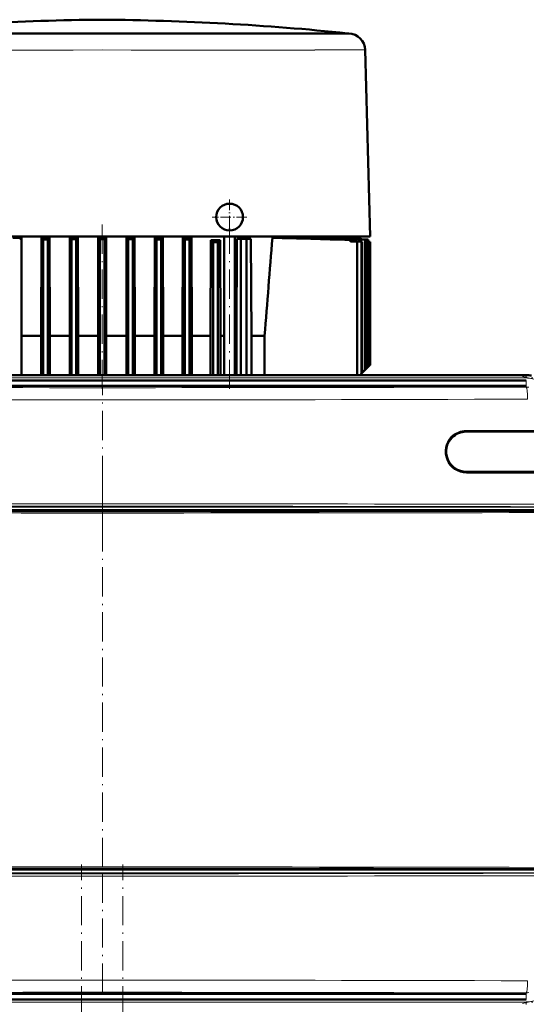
# Model space of a CAD drawing. Extents: x -1595 to 1972, y -1677 to 643.
# Tile 25 of 53: x -1113 to -905, y 239 to 643. Entities that reach past the tile are written whole.
import ezdxf

# ---------------------------------------------------------------- set-up
doc = ezdxf.new("R2010")
doc.units = 0
doc.linetypes.add('DASHDOT', pattern=[18.5, 12, -3, 0.5, -3])

msp = doc.modelspace()

# ---------------------------------------------------------------- linework, layer by layer
at = {"color": 7, "lineweight": 18}
for p, q in [((-978.39, 637.15), (-1168.02, 637.15)), ((-978.18, 637.14), (-978.64, 637.14)), ((-1166.7, 630.32), (-1091.24, 630.32)), ((-1067.53, 630.32), (-992.08, 630.32)), ((-992.08, 630.33), (-972.78, 630.33)), ((-972.78, 630.33), (-971.65, 630.33)), ((-976.89, 551.71), (-976.5, 551.71)), ((-974.95, 551.71), (-974.63, 551.71)), ((-973.36, 552.76), (-973.28, 552.76)), ((-973.12, 552.77), (-973.12, 552.77)), ((-1253.32, 496.71), (-905.26, 496.71)), ((-1253.32, 495.72), (-905.26, 495.72)), ((-905.26, 496.71), (-905.26, 496.9)), ((-905.26, 496.71), (-905.26, 495.72)), ((-905.26, 492.43), (-905.26, 494.72)), ((-905.33, 492), (-905.28, 492.43)), ((-896.35, 474.19), (-929.86, 474.19)), ((-929.86, 456.69), (-896.35, 456.69)), ((-1257.92, 442.67), (-900.66, 442.67)), ((-900.66, 441.67), (-1257.92, 441.67)), ((-1257.92, 293.63), (-900.66, 293.63)), ((-900.66, 292.63), (-1257.92, 292.63)), ((-905.33, 243.3), (-905.28, 242.87)), ((-905.26, 242.87), (-905.26, 240.58)), ((-1253.32, 239.58), (-905.26, 239.58)), ((-905.26, 238.58), (-905.26, 239.58))]:
    msp.add_line(p, q, dxfattribs=at)
at = {"color": 7, "lineweight": 50}
for p, q in [((-1167.8, 637.17), (-1079.39, 637.17)), ((-1154.11, 637.14), (-1090.94, 637.14)), ((-1079.39, 637.17), (-978.65, 637.17)), ((-1067.83, 637.14), (-997.03, 637.14)), ((-997.03, 637.14), (-991.76, 637.14)), ((-991.76, 637.14), (-978.64, 637.14)), ((-978.65, 637.17), (-978.39, 637.15)), ((-978.39, 637.15), (-978.18, 637.14)), ((-971.39, 630.33), (-969.39, 553.75)), ((-1079.39, 553.75), (-1134.09, 553.75)), ((-1024.69, 553.75), (-1079.39, 553.75)), ((-1029.26, 496.9), (-1029.26, 553.75)), ((-1024.91, 496.9), (-1024.91, 553.75)), ((-1004.02, 553.75), (-1024.69, 553.75)), ((-990.66, 553.75), (-1004.02, 553.75)), ((-982.07, 553.75), (-990.66, 553.75)), ((-987.08, 553.26), (-987.05, 553.75)), ((-975.26, 553.75), (-982.07, 553.75)), ((-969.39, 553.75), (-975.26, 553.75)), ((-1116.08, 553.26), (-1112.49, 553.26)), ((-1112.45, 534.8), (-1112.49, 553.26)), ((-1104.43, 513.05), (-1104.34, 553.26)), ((-1104.34, 553.26), (-1100.96, 553.26)), ((-1104.34, 553.26), (-1103.64, 552.58)), ((-1103.64, 552.58), (-1101.64, 552.59)), ((-1103.64, 552.58), (-1103.64, 496.9)), ((-1100.96, 553.26), (-1101.64, 552.59)), ((-1101.64, 552.59), (-1101.64, 496.9)), ((-1100.88, 513.05), (-1100.96, 553.26)), ((-1092.74, 513.05), (-1092.66, 553.26)), ((-1092.66, 553.26), (-1089.38, 553.26)), ((-1092.66, 553.26), (-1092.01, 552.63)), ((-1090.01, 552.63), (-1092.01, 552.63)), ((-1092.01, 552.63), (-1092.01, 496.9)), ((-1089.38, 553.26), (-1090.01, 552.63)), ((-1090.01, 552.63), (-1090.01, 496.9)), ((-1089.3, 513.05), (-1089.38, 553.26)), ((-1081.09, 513.05), (-1081.01, 553.26)), ((-1081.01, 553.26), (-1077.77, 553.26)), ((-1081.01, 553.26), (-1080.39, 552.64)), ((-1080.39, 552.64), (-1078.39, 552.64)), ((-1080.39, 552.64), (-1080.39, 496.9)), ((-1077.77, 553.26), (-1078.39, 552.64)), ((-1078.39, 552.64), (-1078.39, 496.9)), ((-1077.69, 513.05), (-1077.77, 553.26)), ((-1069.47, 513.05), (-1069.39, 553.26)), ((-1069.39, 553.26), (-1066.12, 553.26)), ((-1069.39, 553.26), (-1068.76, 552.63)), ((-1068.76, 552.63), (-1066.76, 552.63)), ((-1068.76, 552.63), (-1068.76, 496.9)), ((-1066.12, 553.26), (-1066.76, 552.63)), ((-1066.76, 552.63), (-1066.76, 496.9)), ((-1066.04, 513.05), (-1066.12, 553.26)), ((-1057.9, 513.05), (-1057.82, 553.26)), ((-1057.82, 553.26), (-1054.43, 553.26)), ((-1057.82, 553.26), (-1057.14, 552.59)), ((-1057.14, 552.59), (-1055.14, 552.58)), ((-1057.14, 552.59), (-1057.14, 496.9)), ((-1054.43, 553.26), (-1055.14, 552.58)), ((-1055.14, 552.58), (-1055.14, 496.9)), ((-1054.35, 513.05), (-1054.43, 553.26)), ((-1046.37, 513.05), (-1046.28, 553.26)), ((-1046.28, 553.26), (-1042.7, 553.26)), ((-1046.28, 553.26), (-1046.1, 553.09)), ((-1046.1, 553.09), (-1045.51, 552.53)), ((-1043.51, 552.51), (-1045.51, 552.53)), ((-1045.51, 552.53), (-1045.51, 496.9)), ((-1043.21, 552.79), (-1043.51, 552.51)), ((-1043.51, 552.51), (-1043.51, 496.9)), ((-1042.61, 513.05), (-1042.7, 553.26)), ((-1034.89, 513.05), (-1034.8, 552.26)), ((-1034.8, 552.26), (-1033.36, 552.26)), ((-1031.89, 551.41), (-1033.89, 551.43)), ((-1033.89, 551.43), (-1033.89, 496.9)), ((-1033.36, 552.26), (-1030.91, 552.26)), ((-1031.89, 551.41), (-1031.89, 496.9)), ((-1031.1, 552.11), (-1030.91, 552.26)), ((-1030.81, 513.05), (-1030.91, 552.26)), ((-1024.06, 552.8), (-1024.2, 513.05)), ((-1024.06, 552.8), (-1022.44, 552.8)), ((-1022.44, 552.8), (-1022.44, 496.9)), ((-1020.19, 552.8), (-1022.44, 552.8)), ((-1018.32, 552.8), (-1020.19, 552.8)), ((-1020.19, 552.8), (-1020.19, 496.9)), ((-1018.15, 513.05), (-1018.32, 552.8)), ((-1006.02, 553.26), (-1009.53, 553.26)), ((-1000.83, 553.26), (-1000.84, 553.11)), ((-1000.83, 553.26), (-998.56, 553.26)), ((-994.68, 553.26), (-994.69, 553.14)), ((-993.22, 553.26), (-994.68, 553.26)), ((-990.51, 553.26), (-990.52, 553.17)), ((-990.51, 553.26), (-989.63, 553.26)), ((-970.15, 552.59), (-989.63, 553.26)), ((-988.03, 553.26), (-988.04, 553.21)), ((-988.03, 553.26), (-987.62, 553.26)), ((-973.36, 552.76), (-988.03, 553.26)), ((-973.28, 552.76), (-987.62, 553.26)), ((-987.09, 553.26), (-987.09, 553.24)), ((-987.09, 553.26), (-987.08, 553.26)), ((-973.12, 552.77), (-987.09, 553.26)), ((-987.08, 553.26), (-973.12, 552.77)), ((-977.43, 552.41), (-977.82, 552.38)), ((-976.89, 551.71), (-974.69, 551.64)), ((-976.5, 551.71), (-974.69, 551.65)), ((-975.9, 552.51), (-975.59, 552.53)), ((-972.88, 551.64), (-974.95, 551.71)), ((-974.69, 551.65), (-974.69, 551.64)), ((-974.69, 496.9), (-974.69, 551.64)), ((-972.59, 551.64), (-974.63, 551.71)), ((-972.88, 551.64), (-972.88, 497.56)), ((-972.88, 551.64), (-972.59, 551.64)), ((-972.59, 551.64), (-972.59, 497.85)), ((-971.16, 552.53), (-971.37, 552.51)), ((-971.37, 552.51), (-971.37, 499.06)), ((-971.16, 552.53), (-971.16, 499.28)), ((-970.15, 552.59), (-970.29, 552.58)), ((-970.29, 552.58), (-970.29, 500.14)), ((-970.15, 552.59), (-970.15, 500.29)), ((-969.39, 551.64), (-970.15, 551.67)), ((-970.15, 551.66), (-969.63, 551.64)), ((-970.15, 551.66), (-969.56, 551.64)), ((-969.63, 551.64), (-969.63, 500.8)), ((-969.56, 551.64), (-969.63, 551.64)), ((-969.56, 551.64), (-969.56, 500.87)), ((-969.39, 551.64), (-969.39, 501.05)), ((-969.39, 551.64), (-969.39, 551.64)), ((-969.39, 551.64), (-969.39, 501.05)), ((-1112.45, 534.8), (-1112.45, 496.9)), ((-1104.43, 513.05), (-1112.45, 513.05)), ((-1104.43, 513.05), (-1104.43, 496.9)), ((-1092.74, 513.05), (-1100.88, 513.05)), ((-1100.88, 496.9), (-1100.88, 513.05)), ((-1092.74, 513.05), (-1092.74, 496.9)), ((-1081.09, 513.05), (-1089.3, 513.05)), ((-1089.3, 496.9), (-1089.3, 513.05)), ((-1081.09, 513.05), (-1081.09, 496.9)), ((-1069.47, 513.05), (-1077.69, 513.05)), ((-1077.69, 513.05), (-1077.69, 496.9)), ((-1069.47, 513.05), (-1069.47, 496.9)), ((-1057.9, 513.05), (-1066.04, 513.05)), ((-1066.04, 496.9), (-1066.04, 513.05)), ((-1057.9, 513.05), (-1057.9, 496.9)), ((-1046.37, 513.05), (-1054.35, 513.05)), ((-1054.35, 496.9), (-1054.35, 513.05)), ((-1046.37, 513.05), (-1046.37, 496.9)), ((-1034.89, 513.05), (-1042.61, 513.05)), ((-1042.61, 496.9), (-1042.61, 513.05)), ((-1034.89, 513.05), (-1034.89, 496.9)), ((-1029.26, 513.05), (-1030.81, 513.05)), ((-1030.81, 496.9), (-1030.81, 513.05)), ((-1024.2, 513.05), (-1024.91, 513.05)), ((-1024.2, 496.9), (-1024.2, 513.05)), ((-1012.71, 513.05), (-1018.15, 513.05)), ((-1018.15, 496.9), (-1018.15, 513.05)), ((-1012.71, 513.05), (-1012.71, 496.9)), ((-972.88, 497.56), (-973.54, 496.9)), ((-972.88, 497.56), (-972.59, 497.85)), ((-971.37, 499.06), (-972.59, 497.85)), ((-971.37, 499.06), (-971.16, 499.28)), ((-970.29, 500.14), (-971.16, 499.28)), ((-970.29, 500.14), (-970.15, 500.29)), ((-969.63, 500.8), (-970.15, 500.29)), ((-969.63, 500.8), (-969.56, 500.87)), ((-969.39, 501.05), (-969.56, 500.87)), ((-969.39, 501.05), (-969.39, 501.05)), ((-905.26, 496.9), (-1253.32, 496.9)), ((-920.25, 496.9), (-1233.05, 496.9)), ((-920.25, 494.72), (-1233.05, 494.72)), ((-920.25, 496.9), (-905.26, 496.9)), ((-920.25, 494.72), (-905.26, 494.72)), ((-1253.29, 492.43), (-905.28, 492.43)), ((-905.28, 492.43), (-905.26, 492.43)), ((-929.92, 473.69), (-896.42, 473.69)), ((-896.42, 457.19), (-929.92, 457.19)), ((-901.18, 441.18), (-1257.39, 441.18)), ((-1257.39, 294.13), (-901.18, 294.13)), ((-1253.29, 242.87), (-905.28, 242.87)), ((-905.28, 242.87), (-905.26, 242.87)), ((-920.25, 240.58), (-1233.05, 240.58)), ((-920.25, 240.58), (-905.26, 240.58))]:
    msp.add_line(p, q, dxfattribs=at)
at = {"color": 7, "linetype": 'DASHDOT', "lineweight": 18, "ltscale": 0.000862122}
msp.add_line((-1079.39, 637.17), (-1079.39, 637.14), dxfattribs=at)
at = {"color": 7, "linetype": 'DASHDOT', "lineweight": 18, "ltscale": 0.3575}
for p, q in [((-1027.09, 568.9), (-1027.09, 554.6)), ((-1019.94, 561.75), (-1034.24, 561.75))]:
    msp.add_line(p, q, dxfattribs=at)
at = {"color": 7, "linetype": 'DASHDOT', "lineweight": 18}
for p, q in [((-1079.39, 491.21), (-1079.39, 559.43)), ((-1027.09, 491.21), (-1027.09, 559.43)), ((-1288.12, 495.72), (-870.45, 495.72)), ((-906.76, 496.27), (-869.5, 487.67)), ((-1079.29, 433.21), (-1079.29, 491.89)), ((-1079.28, 455.03), (-1079.28, 280.28)), ((-1293.65, 441.67), (-864.93, 441.67)), ((-1079.29, 243.41), (-1079.29, 302.09)), ((-1087.89, -394.93), (-1087.89, 295.97)), ((-1070.89, -394.93), (-1070.89, 295.97)), ((-864.93, 293.63), (-1293.65, 293.63)), ((-906.76, 239.02), (-869.5, 247.63)), ((-1288.12, 239.58), (-870.45, 239.58))]:
    msp.add_line(p, q, dxfattribs=at)
at = {"color": 7, "lineweight": 18}
msp.add_lwpolyline([(-1067.53, 630.32), (-1079.39, 630.33), (-1091.24, 630.32)], dxfattribs=at)
at = {"color": 7, "lineweight": 50}
for centre, radius, start, end in [((-1071.21, -413.08), 1055.88, 90.44367, 95.92084), ((-1087.56, -413.08), 1055.88, 84.07916, 89.55633), ((-978.39, 630.15), 7, 1.4998, 88.3029), ((-1027.09, 561.75), 5.5, 360, 180), ((-1027.09, 561.75), 5.5, 180.0782, 360), ((-1037.22, 473.79), 109.46, 133.4467, 134.0047), ((-1006.99, 513.8), 53.22, 132.1348, 132.8837), ((-1071.35, 511.43), 54.8, 46.8762, 48.165), ((-1006.95, 523.77), 37.23, 130.4367, 132.0535), ((-23390.27, 2305.13), 22449.21, 355.421294, 355.52425), ((-1220.8, -7600.63), 8156.63, 88.292988, 88.515755), ((-1326.78, -10632.92), 11190.78, 88.211067, 88.35752), ((-1343.99, -11194.63), 11752.91, 88.205288, 88.326852), ((-1547.1, -17002.91), 17564.74, 88.135409, 88.21039), ((-1615.63, -19076.11), 19639.19, 88.120102, 88.188131), ((-2115.18, -33368.16), 33939.97, 88.068364, 88.105622), ((-2262.32, -37615.41), 38189.85, 88.061212, 88.091566), ((-976.87, 552.74), 1.02, 200.4504, 268.4196), ((-976.47, 552.72), 1.01, 198.2985, 268.1572), ((-974.92, 552.73), 1.01, 192.5159, 268.3611), ((-974.6, 552.72), 1, 190.8374, 268.0903), ((-973.4, 551.75), 1, 69.2647, 88.0243), ((-973.32, 551.76), 0.999, 67.7595, 88.0024), ((-973.16, 551.77), 1, 65.0208, 88.0005), ((-973.15, 551.78), 1, 64.9877, 87.9994), ((-905.26, 487.65), 9.25, 77.0007, 89.9996), ((-929.92, 465.44), 8.25, 90, 134.9612), ((-929.92, 465.44), 8.25, 134.9699, 270)]:
    msp.add_arc(centre, radius, start, end, dxfattribs=at)
at = {"color": 7, "lineweight": 18}
for centre, radius, start, end in [((-1079.39, -18599.22), 19236.37, 89.965585, 90.03442), ((-971.64, 635.57), 5.24, 269.9866, 272.7471), ((-905.26, 487.65), 8.06, 77.0006, 89.9996), ((-1079.29, 56141.04), 55649.31, 269.820896, 270.179106), ((-1079.29, 56516.3), 56029.56, 269.821504, 270.178498), ((-929.87, 465.44), 8.75, 89.9957, 134.9539), ((-929.87, 465.44), 8.75, 134.9606, 270.0213), ((-1079.29, -83368.51), 83812.57, 89.8777831, 90.1222151), ((-1079.29, -83254.97), 83698.04, 89.8777011, 90.122297), ((-1079.28, 84169.33), 83728.55, 269.8781333, 270.1218617), ((-1079.28, 84226.23), 83785.95, 269.8781811, 270.1218207), ((-1079.28, -83490.92), 83785.95, 89.8781793, 90.1218189), ((-1079.29, 84103.8), 83812.57, 269.8777849, 270.1222169), ((-1079.29, 83990.27), 83698.04, 269.877703, 270.1222989), ((-1079.28, -83434.02), 83728.55, 89.8781383, 90.1218667), ((-1079.29, -55781), 56029.56, 89.821502, 90.178496), ((-1079.29, -55405.75), 55649.31, 89.820894, 90.179104), ((-905.26, 247.65), 8.06, 270.0004, 282.9994)]:
    msp.add_arc(centre, radius, start, end, dxfattribs=at)
for centre, major_axis, ratio, start_param, end_param in [((-905.33, 487), (4.97, -0.57), 0.999653, 1.457389, 1.684204), ((-905.33, 487), (0.02, -5), 0.119003, 1.570423, 3.115225), ((-929.92, 474.19), (0, -0.5), 0.101872, 0, 1.570796), ((-936.1, 471.63), (0.353, -0.354), 0.069254, 0.000014, 1.501741), ((-929.92, 456.69), (0, 0.5), 0.101872, 4.712389, 6.283185), ((-905.33, 248.3), (-0.02, -5), 0.119003, 0.026367, 1.57117), ((-905.33, 248.3), (-4.97, -0.57), 0.999653, 1.457389, 1.684204)]:
    msp.add_ellipse(centre, major_axis=major_axis, ratio=ratio, start_param=start_param, end_param=end_param, dxfattribs=at)

doc.saveas('drawing.dxf')
